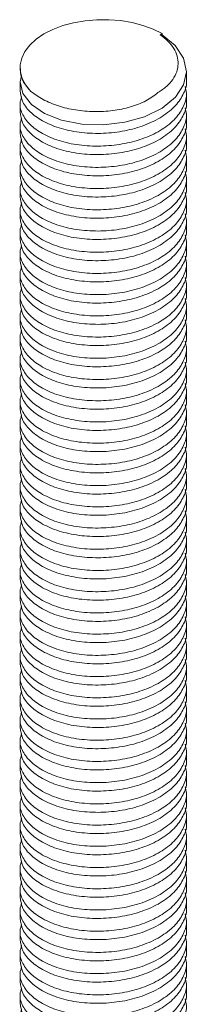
# Model space of a CAD drawing. Header units: millimetres. Extents: x 0 to 210, y 0 to 297.
# Tile 7 of 8: x 118.63 to 122.66, y 167.65 to 191.33. Entities that reach past the tile are written whole.
import ezdxf

# ---------------------------------------------------------------- set-up
doc = ezdxf.new("R2010")
doc.units = ezdxf.units.MM

msp = doc.modelspace()

# ---------------------------------------------------------------- linework, layer by layer
at = {"color": 7, "linetype": 'Continuous', "lineweight": 15}
for p, q in [((122.007, 190.967), (122.054, 190.994)), ((122.007, 190.967), (122.054, 190.963)), ((122.054, 190.963), (122.054, 190.994)), ((118.64, 190.178), (118.64, 190.134)), ((122.64, 189.879), (122.64, 190.083)), ((118.64, 189.827), (118.64, 189.624)), ((122.64, 189.368), (122.64, 189.572)), ((118.64, 189.317), (118.64, 189.113)), ((122.64, 188.858), (122.64, 189.062)), ((118.64, 188.807), (118.64, 188.603)), ((122.64, 188.348), (122.64, 188.552)), ((118.64, 188.296), (118.64, 188.093)), ((122.64, 187.837), (122.64, 188.041)), ((118.64, 187.786), (118.64, 187.582)), ((122.64, 187.327), (122.64, 187.531)), ((118.64, 187.276), (118.64, 187.072)), ((122.64, 186.817), (122.64, 187.021)), ((118.64, 186.765), (118.64, 186.562)), ((122.64, 186.306), (122.64, 186.51)), ((118.64, 186.255), (118.64, 186.051)), ((122.64, 185.796), (122.64, 186)), ((118.64, 185.745), (118.64, 185.541)), ((122.64, 185.286), (122.64, 185.489)), ((118.64, 185.234), (118.64, 185.031)), ((122.64, 184.775), (122.64, 184.979)), ((118.64, 184.724), (118.64, 184.52)), ((122.64, 184.265), (122.64, 184.469)), ((118.64, 184.214), (118.64, 184.01)), ((122.64, 183.755), (122.64, 183.958)), ((118.64, 183.703), (118.64, 183.5)), ((122.64, 183.244), (122.64, 183.448)), ((118.64, 183.193), (118.64, 182.989)), ((122.64, 182.734), (122.64, 182.938)), ((118.64, 182.683), (118.64, 182.479)), ((122.64, 182.224), (122.64, 182.427)), ((118.64, 182.172), (118.64, 181.969)), ((122.64, 181.713), (122.64, 181.917)), ((118.64, 181.662), (118.64, 181.458)), ((122.64, 181.203), (122.64, 181.407)), ((118.64, 181.152), (118.64, 180.948)), ((122.64, 180.693), (122.64, 180.896)), ((118.64, 180.641), (118.64, 180.438)), ((122.64, 180.182), (122.64, 180.386)), ((118.64, 180.131), (118.64, 179.927)), ((122.64, 179.672), (122.64, 179.876)), ((118.64, 179.621), (118.64, 179.417)), ((122.64, 179.162), (122.64, 179.365)), ((118.64, 179.11), (118.64, 178.907)), ((122.64, 178.651), (122.64, 178.855)), ((118.64, 178.6), (118.64, 178.396)), ((122.64, 178.141), (122.64, 178.345)), ((118.64, 178.09), (118.64, 177.886)), ((122.64, 177.631), (122.64, 177.834)), ((118.64, 177.579), (118.64, 177.375)), ((122.64, 177.12), (122.64, 177.324)), ((118.64, 177.069), (118.64, 176.865)), ((122.64, 176.61), (122.64, 176.814)), ((118.64, 176.559), (118.64, 176.355)), ((122.64, 176.1), (122.64, 176.303)), ((118.64, 176.048), (118.64, 175.844)), ((122.64, 175.589), (122.64, 175.793)), ((118.64, 175.538), (118.64, 175.334)), ((122.64, 175.079), (122.64, 175.283)), ((118.64, 175.028), (118.64, 174.824)), ((122.64, 174.569), (122.64, 174.772)), ((118.64, 174.517), (118.64, 174.313)), ((122.64, 174.058), (122.64, 174.262)), ((118.64, 174.007), (118.64, 173.803)), ((122.64, 173.548), (122.64, 173.752)), ((118.64, 173.497), (118.64, 173.293)), ((122.64, 173.038), (122.64, 173.241)), ((118.64, 172.986), (118.64, 172.782)), ((122.64, 172.527), (122.64, 172.731)), ((118.64, 172.476), (118.64, 172.272)), ((122.64, 172.017), (122.64, 172.221)), ((118.64, 171.966), (118.64, 171.762)), ((122.64, 171.507), (122.64, 171.71)), ((118.64, 171.455), (118.64, 171.251)), ((122.64, 170.996), (122.64, 171.2)), ((118.64, 170.945), (118.64, 170.741)), ((122.64, 170.486), (122.64, 170.69)), ((118.64, 170.435), (118.64, 170.231)), ((122.64, 169.976), (122.64, 170.179)), ((118.64, 169.924), (118.64, 169.72)), ((122.64, 169.465), (122.64, 169.669)), ((118.64, 169.414), (118.64, 169.21)), ((122.64, 168.955), (122.64, 169.159)), ((118.64, 168.904), (118.64, 168.7)), ((122.64, 168.445), (122.64, 168.648)), ((118.64, 168.393), (118.64, 168.189)), ((122.64, 167.934), (122.64, 168.138)), ((118.64, 167.883), (118.64, 167.679))]:
    msp.add_line(p, q, dxfattribs=at)
at = {"color": 7, "linetype": 'Continuous', "lineweight": 15, "flags": 128}
for points in [[(122.054, 190.994), (121.837, 191.102), (121.595, 191.192), (121.334, 191.26), (121.058, 191.307), (120.773, 191.33), (120.486, 191.329), (120.202, 191.304), (119.927, 191.256), (119.667, 191.186), (119.427, 191.095), (119.211, 190.986), (119.026, 190.859), (118.873, 190.719), (118.757, 190.567), (118.68, 190.407), (118.643, 190.243), (118.647, 190.077), (118.693, 189.914), (118.778, 189.755), (118.902, 189.606)], [(118.677, 189.982), (118.64, 189.832), (118.708, 189.551), (118.912, 189.29), (119.226, 189.075), (119.632, 188.915), (120.122, 188.819), (120.649, 188.802), (121.157, 188.862), (121.632, 188.995), (122.054, 189.203), (122.376, 189.469), (122.572, 189.763), (122.64, 190.077), (122.572, 190.403), (122.367, 190.709), (122.054, 190.963), (122.054, 190.963)]]:
    msp.add_lwpolyline(points, dxfattribs=at)
at = {"color": 7, "linetype": 'Continuous', "lineweight": 15}
for points, knots in [([(122.007, 190.967), (122.078, 190.918), (122.141, 190.866), (122.251, 190.756), (122.297, 190.698), (122.372, 190.578), (122.399, 190.517), (122.434, 190.392), (122.442, 190.328), (122.438, 190.201), (122.427, 190.138), (122.384, 190.014), (122.352, 189.952), (122.27, 189.834), (122.22, 189.778), (122.1, 189.672), (122.03, 189.622), (121.952, 189.576)], [0, 0, 0, 0, 0.125, 0.125, 0.25, 0.25, 0.375, 0.375, 0.5, 0.5, 0.625, 0.625, 0.75, 0.75, 0.875, 0.875, 1, 1, 1, 1]), ([(118.902, 189.606), (118.826, 189.69), (118.674, 189.856), (118.652, 190.042), (118.641, 190.134)], [0, 0, 0, 0, 0.504547, 1, 1, 1, 1]), ([(118.677, 189.473), (118.661, 189.423), (118.614, 189.278), (118.689, 189.036), (118.888, 188.776), (119.21, 188.556), (119.625, 188.391), (120.116, 188.296), (120.643, 188.279), (121.163, 188.339), (121.649, 188.474), (122.07, 188.683), (122.395, 188.949), (122.588, 189.249), (122.664, 189.514), (122.621, 189.671), (122.607, 189.723)], [0, 0, 0, 0, 0.041646, 0.11973, 0.197813, 0.273223, 0.348633, 0.426717, 0.5048, 0.58021, 0.65562, 0.733703, 0.811787, 0.887197, 0.962607, 1, 1, 1, 1]), ([(122.639, 189.879), (122.639, 189.877), (122.662, 189.77), (122.583, 189.556), (122.396, 189.256), (122.07, 188.99), (121.649, 188.781), (121.163, 188.646), (120.643, 188.585), (120.116, 188.602), (119.626, 188.698), (119.209, 188.863), (118.891, 189.083), (118.679, 189.342), (118.654, 189.53), (118.641, 189.624)], [0, 0, 0, 0, 0.0014445, 0.0833261, 0.1652077, 0.2499928, 0.3347778, 0.4166594, 0.4985411, 0.5833261, 0.6681112, 0.7499928, 0.8318744, 0.9166594, 1, 1, 1, 1]), ([(121.952, 189.576), (121.87, 189.503), (121.773, 189.437), (121.607, 189.349), (121.547, 189.322), (121.423, 189.273), (121.359, 189.251), (121.159, 189.192), (121.014, 189.163), (120.794, 189.135), (120.72, 189.129), (120.571, 189.121), (120.495, 189.119), (120.269, 189.122), (120.121, 189.135), (119.903, 189.169), (119.831, 189.184), (119.693, 189.217), (119.625, 189.235), (119.43, 189.298), (119.306, 189.351), (119.086, 189.468), (118.988, 189.534), (118.902, 189.606)], [0, 0, 0, 0, 0.125, 0.125, 0.1875, 0.1875, 0.25, 0.25, 0.375, 0.375, 0.4375, 0.4375, 0.5, 0.5, 0.625, 0.625, 0.6875, 0.6875, 0.75, 0.75, 0.875, 0.875, 1, 1, 1, 1]), ([(122.639, 189.368), (122.639, 189.366), (122.662, 189.26), (122.583, 189.045), (122.396, 188.746), (122.07, 188.479), (121.649, 188.271), (121.163, 188.135), (120.643, 188.075), (120.116, 188.092), (119.626, 188.187), (119.209, 188.352), (118.891, 188.572), (118.679, 188.831), (118.654, 189.02), (118.641, 189.113)], [0, 0, 0, 0, 0.001444, 0.083326, 0.165208, 0.249993, 0.334778, 0.416659, 0.498541, 0.583326, 0.668111, 0.749993, 0.831874, 0.916659, 1, 1, 1, 1]), ([(118.677, 188.963), (118.661, 188.912), (118.614, 188.768), (118.689, 188.526), (118.888, 188.266), (119.21, 188.046), (119.625, 187.881), (120.116, 187.785), (120.643, 187.768), (121.163, 187.829), (121.649, 187.964), (122.07, 188.173), (122.395, 188.439), (122.588, 188.739), (122.664, 189.003), (122.621, 189.16), (122.607, 189.213)], [0, 0, 0, 0, 0.041646, 0.11973, 0.197813, 0.273223, 0.348633, 0.426717, 0.5048, 0.58021, 0.65562, 0.733703, 0.811787, 0.887197, 0.962607, 1, 1, 1, 1]), ([(122.639, 188.858), (122.639, 188.856), (122.662, 188.749), (122.583, 188.535), (122.396, 188.235), (122.07, 187.969), (121.649, 187.76), (121.163, 187.625), (120.643, 187.565), (120.116, 187.581), (119.626, 187.677), (119.209, 187.842), (118.891, 188.062), (118.679, 188.321), (118.654, 188.51), (118.641, 188.603)], [0, 0, 0, 0, 0.001444, 0.083326, 0.165208, 0.249993, 0.334778, 0.416659, 0.498541, 0.583326, 0.668111, 0.749993, 0.831874, 0.916659, 1, 1, 1, 1]), ([(118.677, 188.452), (118.661, 188.402), (118.614, 188.257), (118.689, 188.016), (118.888, 187.755), (119.21, 187.535), (119.625, 187.37), (120.116, 187.275), (120.643, 187.258), (121.163, 187.318), (121.649, 187.454), (122.07, 187.662), (122.395, 187.929), (122.588, 188.229), (122.664, 188.493), (122.621, 188.65), (122.607, 188.702)], [0, 0, 0, 0, 0.041646, 0.11973, 0.197813, 0.273223, 0.348633, 0.426717, 0.5048, 0.58021, 0.65562, 0.733703, 0.811787, 0.887197, 0.962607, 1, 1, 1, 1]), ([(122.639, 188.348), (122.639, 188.346), (122.662, 188.239), (122.583, 188.025), (122.396, 187.725), (122.07, 187.459), (121.649, 187.25), (121.163, 187.115), (120.643, 187.054), (120.116, 187.071), (119.626, 187.167), (119.209, 187.332), (118.891, 187.552), (118.679, 187.811), (118.654, 187.999), (118.641, 188.093)], [0, 0, 0, 0, 0.001444, 0.083326, 0.165208, 0.249993, 0.334778, 0.416659, 0.498541, 0.583326, 0.668111, 0.749993, 0.831874, 0.916659, 1, 1, 1, 1]), ([(118.677, 187.942), (118.661, 187.892), (118.614, 187.747), (118.689, 187.505), (118.888, 187.245), (119.21, 187.025), (119.625, 186.86), (120.116, 186.765), (120.643, 186.748), (121.163, 186.808), (121.649, 186.943), (122.07, 187.152), (122.395, 187.418), (122.588, 187.718), (122.664, 187.983), (122.621, 188.14), (122.607, 188.192)], [0, 0, 0, 0, 0.041646, 0.11973, 0.197813, 0.273223, 0.348633, 0.426717, 0.5048, 0.58021, 0.65562, 0.733703, 0.811787, 0.887197, 0.962607, 1, 1, 1, 1]), ([(122.639, 187.837), (122.639, 187.835), (122.662, 187.729), (122.583, 187.514), (122.396, 187.215), (122.07, 186.948), (121.649, 186.74), (121.163, 186.604), (120.643, 186.544), (120.116, 186.561), (119.626, 186.656), (119.209, 186.821), (118.891, 187.041), (118.679, 187.3), (118.654, 187.489), (118.641, 187.582)], [0, 0, 0, 0, 0.001444, 0.083326, 0.165208, 0.249993, 0.334778, 0.416659, 0.498541, 0.583326, 0.668111, 0.749993, 0.831874, 0.916659, 1, 1, 1, 1]), ([(118.677, 187.432), (118.661, 187.381), (118.614, 187.237), (118.689, 186.995), (118.888, 186.735), (119.21, 186.515), (119.625, 186.35), (120.116, 186.254), (120.643, 186.237), (121.163, 186.298), (121.649, 186.433), (122.07, 186.642), (122.395, 186.908), (122.588, 187.208), (122.664, 187.472), (122.621, 187.629), (122.607, 187.682)], [0, 0, 0, 0, 0.0416462, 0.1197298, 0.1978135, 0.2732232, 0.348633, 0.4267166, 0.5048003, 0.58021, 0.6556198, 0.7337034, 0.8117871, 0.8871968, 0.9626066, 1, 1, 1, 1]), ([(122.639, 187.327), (122.639, 187.325), (122.662, 187.218), (122.583, 187.004), (122.396, 186.704), (122.07, 186.438), (121.649, 186.229), (121.163, 186.094), (120.643, 186.034), (120.116, 186.05), (119.626, 186.146), (119.209, 186.311), (118.891, 186.531), (118.679, 186.79), (118.654, 186.979), (118.641, 187.072)], [0, 0, 0, 0, 0.001444, 0.083326, 0.165208, 0.249993, 0.334778, 0.416659, 0.498541, 0.583326, 0.668111, 0.749993, 0.831874, 0.916659, 1, 1, 1, 1]), ([(118.677, 186.921), (118.661, 186.871), (118.614, 186.726), (118.689, 186.485), (118.888, 186.224), (119.21, 186.004), (119.625, 185.839), (120.116, 185.744), (120.643, 185.727), (121.163, 185.787), (121.649, 185.923), (122.07, 186.131), (122.395, 186.398), (122.588, 186.698), (122.664, 186.962), (122.621, 187.119), (122.607, 187.171)], [0, 0, 0, 0, 0.041646, 0.11973, 0.197813, 0.273223, 0.348633, 0.426717, 0.5048, 0.58021, 0.65562, 0.733703, 0.811787, 0.887197, 0.962607, 1, 1, 1, 1]), ([(118.677, 186.411), (118.661, 186.361), (118.614, 186.216), (118.689, 185.974), (118.888, 185.714), (119.21, 185.494), (119.625, 185.329), (120.116, 185.234), (120.643, 185.217), (121.163, 185.277), (121.649, 185.412), (122.07, 185.621), (122.395, 185.887), (122.588, 186.187), (122.664, 186.452), (122.621, 186.609), (122.607, 186.661)], [0, 0, 0, 0, 0.041646, 0.11973, 0.197813, 0.273223, 0.348633, 0.426717, 0.5048, 0.58021, 0.65562, 0.733703, 0.811787, 0.887197, 0.962607, 1, 1, 1, 1]), ([(122.639, 186.817), (122.639, 186.815), (122.662, 186.708), (122.583, 186.494), (122.396, 186.194), (122.07, 185.928), (121.649, 185.719), (121.163, 185.584), (120.643, 185.523), (120.116, 185.54), (119.626, 185.636), (119.209, 185.801), (118.891, 186.021), (118.679, 186.28), (118.654, 186.468), (118.641, 186.562)], [0, 0, 0, 0, 0.001444, 0.083326, 0.165208, 0.249993, 0.334778, 0.416659, 0.498541, 0.583326, 0.668111, 0.749993, 0.831874, 0.916659, 1, 1, 1, 1]), ([(118.677, 185.901), (118.661, 185.85), (118.614, 185.706), (118.689, 185.464), (118.888, 185.204), (119.21, 184.984), (119.625, 184.819), (120.116, 184.723), (120.643, 184.706), (121.163, 184.767), (121.649, 184.902), (122.07, 185.111), (122.395, 185.377), (122.588, 185.677), (122.664, 185.941), (122.621, 186.098), (122.607, 186.151)], [0, 0, 0, 0, 0.041646, 0.11973, 0.197813, 0.273223, 0.348633, 0.426717, 0.5048, 0.58021, 0.65562, 0.733703, 0.811787, 0.887197, 0.962607, 1, 1, 1, 1]), ([(122.639, 186.306), (122.639, 186.304), (122.662, 186.198), (122.583, 185.983), (122.396, 185.684), (122.07, 185.417), (121.649, 185.209), (121.163, 185.073), (120.643, 185.013), (120.116, 185.03), (119.626, 185.125), (119.209, 185.29), (118.891, 185.51), (118.679, 185.769), (118.654, 185.958), (118.641, 186.051)], [0, 0, 0, 0, 0.001444, 0.083326, 0.165208, 0.249993, 0.334778, 0.416659, 0.498541, 0.583326, 0.668111, 0.749993, 0.831874, 0.916659, 1, 1, 1, 1]), ([(122.639, 185.796), (122.639, 185.794), (122.662, 185.687), (122.583, 185.473), (122.396, 185.173), (122.07, 184.907), (121.649, 184.698), (121.163, 184.563), (120.643, 184.503), (120.116, 184.519), (119.626, 184.615), (119.209, 184.78), (118.891, 185), (118.679, 185.259), (118.654, 185.448), (118.641, 185.541)], [0, 0, 0, 0, 0.001444, 0.083326, 0.165208, 0.249993, 0.334778, 0.416659, 0.498541, 0.583326, 0.668111, 0.749993, 0.831874, 0.916659, 1, 1, 1, 1]), ([(118.677, 185.39), (118.661, 185.34), (118.614, 185.195), (118.689, 184.954), (118.888, 184.693), (119.21, 184.473), (119.625, 184.308), (120.116, 184.213), (120.643, 184.196), (121.163, 184.256), (121.649, 184.392), (122.07, 184.6), (122.395, 184.867), (122.588, 185.167), (122.664, 185.431), (122.621, 185.588), (122.607, 185.64)], [0, 0, 0, 0, 0.041646, 0.11973, 0.197813, 0.273223, 0.348633, 0.426717, 0.5048, 0.58021, 0.65562, 0.733703, 0.811787, 0.887197, 0.962607, 1, 1, 1, 1]), ([(122.639, 185.286), (122.639, 185.284), (122.662, 185.177), (122.583, 184.963), (122.396, 184.663), (122.07, 184.397), (121.649, 184.188), (121.163, 184.053), (120.643, 183.992), (120.116, 184.009), (119.626, 184.105), (119.209, 184.27), (118.891, 184.49), (118.679, 184.749), (118.654, 184.937), (118.641, 185.031)], [0, 0, 0, 0, 0.001444, 0.083326, 0.165208, 0.249993, 0.334778, 0.416659, 0.498541, 0.583326, 0.668111, 0.749993, 0.831874, 0.916659, 1, 1, 1, 1]), ([(118.677, 184.88), (118.661, 184.83), (118.614, 184.685), (118.689, 184.443), (118.888, 184.183), (119.21, 183.963), (119.625, 183.798), (120.116, 183.703), (120.643, 183.686), (121.163, 183.746), (121.649, 183.881), (122.07, 184.09), (122.395, 184.356), (122.588, 184.656), (122.664, 184.921), (122.621, 185.078), (122.607, 185.13)], [0, 0, 0, 0, 0.041646, 0.11973, 0.197813, 0.273223, 0.348633, 0.426717, 0.5048, 0.58021, 0.65562, 0.733703, 0.811787, 0.887197, 0.962607, 1, 1, 1, 1]), ([(122.639, 184.775), (122.639, 184.773), (122.662, 184.667), (122.583, 184.452), (122.396, 184.153), (122.07, 183.886), (121.649, 183.678), (121.163, 183.542), (120.643, 183.482), (120.116, 183.499), (119.626, 183.594), (119.209, 183.759), (118.891, 183.979), (118.679, 184.238), (118.654, 184.427), (118.641, 184.52)], [0, 0, 0, 0, 0.001444, 0.083326, 0.165208, 0.249993, 0.334778, 0.416659, 0.498541, 0.583326, 0.668111, 0.749993, 0.831874, 0.916659, 1, 1, 1, 1]), ([(118.677, 184.37), (118.661, 184.319), (118.614, 184.175), (118.689, 183.933), (118.888, 183.673), (119.21, 183.453), (119.625, 183.288), (120.116, 183.192), (120.643, 183.175), (121.163, 183.236), (121.649, 183.371), (122.07, 183.58), (122.395, 183.846), (122.588, 184.146), (122.664, 184.41), (122.621, 184.567), (122.607, 184.62)], [0, 0, 0, 0, 0.041646, 0.11973, 0.197813, 0.273223, 0.348633, 0.426717, 0.5048, 0.58021, 0.65562, 0.733703, 0.811787, 0.887197, 0.962607, 1, 1, 1, 1]), ([(122.639, 184.265), (122.639, 184.263), (122.662, 184.156), (122.583, 183.942), (122.396, 183.642), (122.07, 183.376), (121.649, 183.167), (121.163, 183.032), (120.643, 182.972), (120.116, 182.988), (119.626, 183.084), (119.209, 183.249), (118.891, 183.469), (118.679, 183.728), (118.654, 183.916), (118.641, 184.01)], [0, 0, 0, 0, 0.001444, 0.083326, 0.165208, 0.249993, 0.334778, 0.416659, 0.498541, 0.583326, 0.668111, 0.749993, 0.831874, 0.916659, 1, 1, 1, 1]), ([(118.677, 183.859), (118.661, 183.809), (118.614, 183.664), (118.689, 183.423), (118.888, 183.162), (119.21, 182.942), (119.625, 182.777), (120.116, 182.682), (120.643, 182.665), (121.163, 182.725), (121.649, 182.861), (122.07, 183.069), (122.395, 183.336), (122.588, 183.636), (122.664, 183.9), (122.621, 184.057), (122.607, 184.109)], [0, 0, 0, 0, 0.0416462, 0.1197298, 0.1978135, 0.2732232, 0.348633, 0.4267166, 0.5048003, 0.58021, 0.6556198, 0.7337034, 0.8117871, 0.8871968, 0.9626066, 1, 1, 1, 1]), ([(118.677, 183.349), (118.661, 183.299), (118.614, 183.154), (118.689, 182.912), (118.888, 182.652), (119.21, 182.432), (119.625, 182.267), (120.116, 182.172), (120.643, 182.155), (121.163, 182.215), (121.649, 182.35), (122.07, 182.559), (122.395, 182.825), (122.588, 183.125), (122.664, 183.39), (122.621, 183.547), (122.607, 183.599)], [0, 0, 0, 0, 0.041646, 0.11973, 0.197813, 0.273223, 0.348633, 0.426717, 0.5048, 0.58021, 0.65562, 0.733703, 0.811787, 0.887197, 0.962607, 1, 1, 1, 1]), ([(122.639, 183.755), (122.639, 183.753), (122.662, 183.646), (122.583, 183.432), (122.396, 183.132), (122.07, 182.866), (121.649, 182.657), (121.163, 182.522), (120.643, 182.461), (120.116, 182.478), (119.626, 182.574), (119.209, 182.739), (118.891, 182.959), (118.679, 183.218), (118.654, 183.406), (118.641, 183.5)], [0, 0, 0, 0, 0.001444, 0.083326, 0.165208, 0.249993, 0.334778, 0.416659, 0.498541, 0.583326, 0.668111, 0.749993, 0.831874, 0.916659, 1, 1, 1, 1]), ([(118.677, 182.839), (118.661, 182.788), (118.614, 182.644), (118.689, 182.402), (118.888, 182.142), (119.21, 181.922), (119.625, 181.757), (120.116, 181.661), (120.643, 181.644), (121.163, 181.705), (121.649, 181.84), (122.07, 182.049), (122.395, 182.315), (122.588, 182.615), (122.664, 182.879), (122.621, 183.036), (122.607, 183.089)], [0, 0, 0, 0, 0.041646, 0.11973, 0.197813, 0.273223, 0.348633, 0.426717, 0.5048, 0.58021, 0.65562, 0.733703, 0.811787, 0.887197, 0.962607, 1, 1, 1, 1]), ([(122.639, 183.244), (122.639, 183.242), (122.662, 183.135), (122.583, 182.921), (122.396, 182.622), (122.07, 182.355), (121.649, 182.147), (121.163, 182.011), (120.643, 181.951), (120.116, 181.968), (119.626, 182.063), (119.209, 182.228), (118.891, 182.448), (118.679, 182.707), (118.654, 182.896), (118.641, 182.989)], [0, 0, 0, 0, 0.001444, 0.083326, 0.165208, 0.249993, 0.334778, 0.416659, 0.498541, 0.583326, 0.668111, 0.749993, 0.831874, 0.916659, 1, 1, 1, 1]), ([(122.639, 182.734), (122.639, 182.732), (122.662, 182.625), (122.583, 182.411), (122.396, 182.111), (122.07, 181.845), (121.649, 181.636), (121.163, 181.501), (120.643, 181.441), (120.116, 181.457), (119.626, 181.553), (119.209, 181.718), (118.891, 181.938), (118.679, 182.197), (118.654, 182.385), (118.641, 182.479)], [0, 0, 0, 0, 0.001444, 0.083326, 0.165208, 0.249993, 0.334778, 0.416659, 0.498541, 0.583326, 0.668111, 0.749993, 0.831874, 0.916659, 1, 1, 1, 1]), ([(118.677, 182.328), (118.661, 182.278), (118.614, 182.133), (118.689, 181.892), (118.888, 181.631), (119.21, 181.411), (119.625, 181.246), (120.116, 181.151), (120.643, 181.134), (121.163, 181.194), (121.649, 181.33), (122.07, 181.538), (122.395, 181.805), (122.588, 182.105), (122.664, 182.369), (122.621, 182.526), (122.607, 182.578)], [0, 0, 0, 0, 0.041646, 0.11973, 0.197813, 0.273223, 0.348633, 0.426717, 0.5048, 0.58021, 0.65562, 0.733703, 0.811787, 0.887197, 0.962607, 1, 1, 1, 1]), ([(122.639, 182.224), (122.639, 182.222), (122.662, 182.115), (122.583, 181.901), (122.396, 181.601), (122.07, 181.335), (121.649, 181.126), (121.163, 180.991), (120.643, 180.93), (120.116, 180.947), (119.626, 181.043), (119.209, 181.208), (118.891, 181.428), (118.679, 181.687), (118.654, 181.875), (118.641, 181.969)], [0, 0, 0, 0, 0.001444, 0.083326, 0.165208, 0.249993, 0.334778, 0.416659, 0.498541, 0.583326, 0.668111, 0.749993, 0.831874, 0.916659, 1, 1, 1, 1]), ([(118.677, 181.818), (118.661, 181.768), (118.614, 181.623), (118.689, 181.381), (118.888, 181.121), (119.21, 180.901), (119.625, 180.736), (120.116, 180.641), (120.643, 180.624), (121.163, 180.684), (121.649, 180.819), (122.07, 181.028), (122.395, 181.294), (122.588, 181.594), (122.664, 181.859), (122.621, 182.016), (122.607, 182.068)], [0, 0, 0, 0, 0.041646, 0.11973, 0.197813, 0.273223, 0.348633, 0.426717, 0.5048, 0.58021, 0.65562, 0.733703, 0.811787, 0.887197, 0.962607, 1, 1, 1, 1]), ([(122.639, 181.713), (122.639, 181.711), (122.662, 181.604), (122.583, 181.39), (122.396, 181.091), (122.07, 180.824), (121.649, 180.616), (121.163, 180.48), (120.643, 180.42), (120.116, 180.437), (119.626, 180.532), (119.209, 180.697), (118.891, 180.917), (118.679, 181.176), (118.654, 181.365), (118.641, 181.458)], [0, 0, 0, 0, 0.001444, 0.083326, 0.165208, 0.249993, 0.334778, 0.416659, 0.498541, 0.583326, 0.668111, 0.749993, 0.831874, 0.916659, 1, 1, 1, 1]), ([(118.677, 181.308), (118.661, 181.257), (118.614, 181.113), (118.689, 180.871), (118.888, 180.611), (119.21, 180.391), (119.625, 180.226), (120.116, 180.13), (120.643, 180.113), (121.163, 180.174), (121.649, 180.309), (122.07, 180.518), (122.395, 180.784), (122.588, 181.084), (122.664, 181.348), (122.621, 181.505), (122.607, 181.557)], [0, 0, 0, 0, 0.041646, 0.11973, 0.197813, 0.273223, 0.348633, 0.426717, 0.5048, 0.58021, 0.65562, 0.733703, 0.811787, 0.887197, 0.962607, 1, 1, 1, 1]), ([(122.639, 181.203), (122.639, 181.201), (122.662, 181.094), (122.583, 180.88), (122.396, 180.58), (122.07, 180.314), (121.649, 180.105), (121.163, 179.97), (120.643, 179.91), (120.116, 179.926), (119.626, 180.022), (119.209, 180.187), (118.891, 180.407), (118.679, 180.666), (118.654, 180.854), (118.641, 180.948)], [0, 0, 0, 0, 0.001444, 0.083326, 0.165208, 0.249993, 0.334778, 0.416659, 0.498541, 0.583326, 0.668111, 0.749993, 0.831874, 0.916659, 1, 1, 1, 1]), ([(118.677, 180.797), (118.661, 180.747), (118.614, 180.602), (118.689, 180.361), (118.888, 180.1), (119.21, 179.88), (119.625, 179.715), (120.116, 179.62), (120.643, 179.603), (121.163, 179.663), (121.649, 179.799), (122.07, 180.007), (122.395, 180.274), (122.588, 180.573), (122.664, 180.838), (122.621, 180.995), (122.607, 181.047)], [0, 0, 0, 0, 0.041646, 0.11973, 0.197813, 0.273223, 0.348633, 0.426717, 0.5048, 0.58021, 0.65562, 0.733703, 0.811787, 0.887197, 0.962607, 1, 1, 1, 1]), ([(118.677, 180.287), (118.661, 180.237), (118.614, 180.092), (118.689, 179.85), (118.888, 179.59), (119.21, 179.37), (119.625, 179.205), (120.116, 179.11), (120.643, 179.093), (121.163, 179.153), (121.649, 179.288), (122.07, 179.497), (122.395, 179.763), (122.588, 180.063), (122.664, 180.328), (122.621, 180.485), (122.607, 180.537)], [0, 0, 0, 0, 0.041646, 0.11973, 0.197813, 0.273223, 0.348633, 0.426717, 0.5048, 0.58021, 0.65562, 0.733703, 0.811787, 0.887197, 0.962607, 1, 1, 1, 1]), ([(122.639, 180.693), (122.639, 180.691), (122.662, 180.584), (122.583, 180.37), (122.396, 180.07), (122.07, 179.803), (121.649, 179.595), (121.163, 179.46), (120.643, 179.399), (120.116, 179.416), (119.626, 179.512), (119.209, 179.677), (118.891, 179.897), (118.679, 180.156), (118.654, 180.344), (118.641, 180.438)], [0, 0, 0, 0, 0.001444, 0.083326, 0.165208, 0.249993, 0.334778, 0.416659, 0.498541, 0.583326, 0.668111, 0.749993, 0.831874, 0.916659, 1, 1, 1, 1]), ([(118.677, 179.776), (118.661, 179.726), (118.614, 179.582), (118.689, 179.34), (118.888, 179.08), (119.21, 178.86), (119.625, 178.695), (120.116, 178.599), (120.643, 178.582), (121.163, 178.643), (121.649, 178.778), (122.07, 178.987), (122.395, 179.253), (122.588, 179.553), (122.664, 179.817), (122.621, 179.974), (122.607, 180.026)], [0, 0, 0, 0, 0.041646, 0.11973, 0.197813, 0.273223, 0.348633, 0.426717, 0.5048, 0.58021, 0.65562, 0.733703, 0.811787, 0.887197, 0.962607, 1, 1, 1, 1]), ([(122.639, 180.182), (122.639, 180.18), (122.662, 180.073), (122.583, 179.859), (122.396, 179.56), (122.07, 179.293), (121.649, 179.085), (121.163, 178.949), (120.643, 178.889), (120.116, 178.906), (119.626, 179.001), (119.209, 179.166), (118.891, 179.386), (118.679, 179.645), (118.654, 179.834), (118.641, 179.927)], [0, 0, 0, 0, 0.001444, 0.083326, 0.165208, 0.249993, 0.334778, 0.416659, 0.498541, 0.583326, 0.668111, 0.749993, 0.831874, 0.916659, 1, 1, 1, 1]), ([(118.677, 179.266), (118.661, 179.216), (118.614, 179.071), (118.689, 178.83), (118.888, 178.569), (119.21, 178.349), (119.625, 178.184), (120.116, 178.089), (120.643, 178.072), (121.163, 178.132), (121.649, 178.268), (122.07, 178.476), (122.395, 178.743), (122.588, 179.042), (122.664, 179.307), (122.621, 179.464), (122.607, 179.516)], [0, 0, 0, 0, 0.041646, 0.11973, 0.197813, 0.273223, 0.348633, 0.426717, 0.5048, 0.58021, 0.65562, 0.733703, 0.811787, 0.887197, 0.962607, 1, 1, 1, 1]), ([(122.639, 179.672), (122.639, 179.67), (122.662, 179.563), (122.583, 179.349), (122.396, 179.049), (122.07, 178.783), (121.649, 178.574), (121.163, 178.439), (120.643, 178.379), (120.116, 178.395), (119.626, 178.491), (119.209, 178.656), (118.891, 178.876), (118.679, 179.135), (118.654, 179.323), (118.641, 179.417)], [0, 0, 0, 0, 0.001444, 0.083326, 0.165208, 0.249993, 0.334778, 0.416659, 0.498541, 0.583326, 0.668111, 0.749993, 0.831874, 0.916659, 1, 1, 1, 1]), ([(122.639, 179.162), (122.639, 179.16), (122.662, 179.053), (122.583, 178.839), (122.396, 178.539), (122.07, 178.272), (121.649, 178.064), (121.163, 177.928), (120.643, 177.868), (120.116, 177.885), (119.626, 177.981), (119.209, 178.146), (118.891, 178.366), (118.679, 178.625), (118.654, 178.813), (118.641, 178.907)], [0, 0, 0, 0, 0.001444, 0.083326, 0.165208, 0.249993, 0.334778, 0.416659, 0.498541, 0.583326, 0.668111, 0.749993, 0.831874, 0.916659, 1, 1, 1, 1]), ([(118.677, 178.756), (118.661, 178.706), (118.614, 178.561), (118.689, 178.319), (118.888, 178.059), (119.21, 177.839), (119.625, 177.674), (120.116, 177.578), (120.643, 177.562), (121.163, 177.622), (121.649, 177.757), (122.07, 177.966), (122.395, 178.232), (122.588, 178.532), (122.664, 178.797), (122.621, 178.954), (122.607, 179.006)], [0, 0, 0, 0, 0.041646, 0.11973, 0.197813, 0.273223, 0.348633, 0.426717, 0.5048, 0.58021, 0.65562, 0.733703, 0.811787, 0.887197, 0.962607, 1, 1, 1, 1]), ([(122.639, 178.651), (122.639, 178.649), (122.662, 178.542), (122.583, 178.328), (122.396, 178.029), (122.07, 177.762), (121.649, 177.553), (121.163, 177.418), (120.643, 177.358), (120.116, 177.375), (119.626, 177.47), (119.209, 177.635), (118.891, 177.855), (118.679, 178.114), (118.654, 178.303), (118.641, 178.396)], [0, 0, 0, 0, 0.001444, 0.083326, 0.165208, 0.249993, 0.334778, 0.416659, 0.498541, 0.583326, 0.668111, 0.749993, 0.831874, 0.916659, 1, 1, 1, 1]), ([(118.677, 178.245), (118.661, 178.195), (118.614, 178.051), (118.689, 177.809), (118.888, 177.549), (119.21, 177.329), (119.625, 177.164), (120.116, 177.068), (120.643, 177.051), (121.163, 177.112), (121.649, 177.247), (122.07, 177.456), (122.395, 177.722), (122.588, 178.022), (122.664, 178.286), (122.621, 178.443), (122.607, 178.495)], [0, 0, 0, 0, 0.041646, 0.11973, 0.197813, 0.273223, 0.348633, 0.426717, 0.5048, 0.58021, 0.65562, 0.733703, 0.811787, 0.887197, 0.962607, 1, 1, 1, 1]), ([(122.639, 178.141), (122.639, 178.139), (122.662, 178.032), (122.583, 177.818), (122.396, 177.518), (122.07, 177.252), (121.649, 177.043), (121.163, 176.908), (120.643, 176.848), (120.116, 176.864), (119.626, 176.96), (119.209, 177.125), (118.891, 177.345), (118.679, 177.604), (118.654, 177.792), (118.641, 177.886)], [0, 0, 0, 0, 0.001444, 0.083326, 0.165208, 0.249993, 0.334778, 0.416659, 0.498541, 0.583326, 0.668111, 0.749993, 0.831874, 0.916659, 1, 1, 1, 1]), ([(118.677, 177.735), (118.661, 177.685), (118.614, 177.54), (118.689, 177.299), (118.888, 177.038), (119.21, 176.818), (119.625, 176.653), (120.116, 176.558), (120.643, 176.541), (121.163, 176.601), (121.649, 176.737), (122.07, 176.945), (122.395, 177.212), (122.588, 177.511), (122.664, 177.776), (122.621, 177.933), (122.607, 177.985)], [0, 0, 0, 0, 0.041646, 0.11973, 0.197813, 0.273223, 0.348633, 0.426717, 0.5048, 0.58021, 0.65562, 0.733703, 0.811787, 0.887197, 0.962607, 1, 1, 1, 1]), ([(122.639, 177.631), (122.639, 177.629), (122.662, 177.522), (122.583, 177.308), (122.396, 177.008), (122.07, 176.741), (121.649, 176.533), (121.163, 176.397), (120.643, 176.337), (120.116, 176.354), (119.626, 176.45), (119.209, 176.615), (118.891, 176.835), (118.679, 177.094), (118.654, 177.282), (118.641, 177.376)], [0, 0, 0, 0, 0.001444, 0.083326, 0.165208, 0.249993, 0.334778, 0.416659, 0.498541, 0.583326, 0.668111, 0.749993, 0.831874, 0.916659, 1, 1, 1, 1]), ([(118.677, 177.225), (118.661, 177.175), (118.614, 177.03), (118.689, 176.788), (118.888, 176.528), (119.21, 176.308), (119.625, 176.143), (120.116, 176.047), (120.643, 176.031), (121.163, 176.091), (121.649, 176.226), (122.07, 176.435), (122.395, 176.701), (122.588, 177.001), (122.664, 177.266), (122.621, 177.423), (122.607, 177.475)], [0, 0, 0, 0, 0.041646, 0.11973, 0.197813, 0.273223, 0.348633, 0.426717, 0.5048, 0.58021, 0.65562, 0.733703, 0.811787, 0.887197, 0.962607, 1, 1, 1, 1]), ([(118.677, 176.714), (118.661, 176.664), (118.614, 176.52), (118.689, 176.278), (118.888, 176.018), (119.21, 175.798), (119.625, 175.633), (120.116, 175.537), (120.643, 175.52), (121.163, 175.581), (121.649, 175.716), (122.07, 175.925), (122.395, 176.191), (122.588, 176.491), (122.664, 176.755), (122.621, 176.912), (122.607, 176.964)], [0, 0, 0, 0, 0.041646, 0.11973, 0.197813, 0.273223, 0.348633, 0.426717, 0.5048, 0.58021, 0.65562, 0.733703, 0.811787, 0.887197, 0.962607, 1, 1, 1, 1]), ([(122.639, 177.12), (122.639, 177.118), (122.662, 177.011), (122.583, 176.797), (122.396, 176.498), (122.07, 176.231), (121.649, 176.022), (121.163, 175.887), (120.643, 175.827), (120.116, 175.844), (119.626, 175.939), (119.209, 176.104), (118.891, 176.324), (118.679, 176.583), (118.654, 176.772), (118.641, 176.865)], [0, 0, 0, 0, 0.001444, 0.083326, 0.165208, 0.249993, 0.334778, 0.416659, 0.498541, 0.583326, 0.668111, 0.749993, 0.831874, 0.916659, 1, 1, 1, 1]), ([(118.677, 176.204), (118.661, 176.154), (118.614, 176.009), (118.689, 175.768), (118.888, 175.507), (119.21, 175.287), (119.625, 175.122), (120.116, 175.027), (120.643, 175.01), (121.163, 175.07), (121.649, 175.206), (122.07, 175.414), (122.395, 175.681), (122.588, 175.98), (122.664, 176.245), (122.621, 176.402), (122.607, 176.454)], [0, 0, 0, 0, 0.041646, 0.11973, 0.197813, 0.273223, 0.348633, 0.426717, 0.5048, 0.58021, 0.65562, 0.733703, 0.811787, 0.887197, 0.962607, 1, 1, 1, 1]), ([(122.639, 176.61), (122.639, 176.608), (122.662, 176.501), (122.583, 176.287), (122.396, 175.987), (122.07, 175.721), (121.649, 175.512), (121.163, 175.377), (120.643, 175.317), (120.116, 175.333), (119.626, 175.429), (119.209, 175.594), (118.891, 175.814), (118.679, 176.073), (118.654, 176.261), (118.641, 176.355)], [0, 0, 0, 0, 0.001444, 0.083326, 0.165208, 0.249993, 0.334778, 0.416659, 0.498541, 0.583326, 0.668111, 0.749993, 0.831874, 0.916659, 1, 1, 1, 1]), ([(122.639, 176.1), (122.639, 176.098), (122.662, 175.991), (122.583, 175.777), (122.396, 175.477), (122.07, 175.21), (121.649, 175.002), (121.163, 174.866), (120.643, 174.806), (120.116, 174.823), (119.626, 174.919), (119.209, 175.084), (118.891, 175.304), (118.679, 175.562), (118.654, 175.751), (118.641, 175.845)], [0, 0, 0, 0, 0.001444, 0.083326, 0.165208, 0.249993, 0.334778, 0.416659, 0.498541, 0.583326, 0.668111, 0.749993, 0.831874, 0.916659, 1, 1, 1, 1]), ([(118.677, 175.694), (118.661, 175.644), (118.614, 175.499), (118.689, 175.257), (118.888, 174.997), (119.21, 174.777), (119.625, 174.612), (120.116, 174.516), (120.643, 174.5), (121.163, 174.56), (121.649, 174.695), (122.07, 174.904), (122.395, 175.17), (122.588, 175.47), (122.664, 175.735), (122.621, 175.892), (122.607, 175.944)], [0, 0, 0, 0, 0.041646, 0.11973, 0.197813, 0.273223, 0.348633, 0.426717, 0.5048, 0.58021, 0.65562, 0.733703, 0.811787, 0.887197, 0.962607, 1, 1, 1, 1]), ([(122.639, 175.589), (122.639, 175.587), (122.662, 175.48), (122.583, 175.266), (122.396, 174.967), (122.07, 174.7), (121.649, 174.491), (121.163, 174.356), (120.643, 174.296), (120.116, 174.313), (119.626, 174.408), (119.209, 174.573), (118.891, 174.793), (118.679, 175.052), (118.654, 175.241), (118.641, 175.334)], [0, 0, 0, 0, 0.001444, 0.083326, 0.165208, 0.249993, 0.334778, 0.416659, 0.498541, 0.583326, 0.668111, 0.749993, 0.831874, 0.916659, 1, 1, 1, 1]), ([(118.677, 175.183), (118.661, 175.133), (118.614, 174.989), (118.689, 174.747), (118.888, 174.487), (119.21, 174.267), (119.625, 174.102), (120.116, 174.006), (120.643, 173.989), (121.163, 174.05), (121.649, 174.185), (122.07, 174.394), (122.395, 174.66), (122.588, 174.96), (122.664, 175.224), (122.621, 175.381), (122.607, 175.433)], [0, 0, 0, 0, 0.041646, 0.11973, 0.197813, 0.273223, 0.348633, 0.426717, 0.5048, 0.58021, 0.65562, 0.733703, 0.811787, 0.887197, 0.962607, 1, 1, 1, 1]), ([(122.639, 175.079), (122.639, 175.077), (122.662, 174.97), (122.583, 174.756), (122.396, 174.456), (122.07, 174.19), (121.649, 173.981), (121.163, 173.846), (120.643, 173.786), (120.116, 173.802), (119.626, 173.898), (119.209, 174.063), (118.891, 174.283), (118.679, 174.542), (118.654, 174.73), (118.641, 174.824)], [0, 0, 0, 0, 0.001444, 0.083326, 0.165208, 0.249993, 0.334778, 0.416659, 0.498541, 0.583326, 0.668111, 0.749993, 0.831874, 0.916659, 1, 1, 1, 1]), ([(118.677, 174.673), (118.661, 174.623), (118.614, 174.478), (118.689, 174.237), (118.888, 173.976), (119.21, 173.756), (119.625, 173.591), (120.116, 173.496), (120.643, 173.479), (121.163, 173.539), (121.649, 173.675), (122.07, 173.883), (122.395, 174.15), (122.588, 174.449), (122.664, 174.714), (122.621, 174.871), (122.607, 174.923)], [0, 0, 0, 0, 0.041646, 0.11973, 0.197813, 0.273223, 0.348633, 0.426717, 0.5048, 0.58021, 0.65562, 0.733703, 0.811787, 0.887197, 0.962607, 1, 1, 1, 1]), ([(122.639, 174.569), (122.639, 174.567), (122.662, 174.46), (122.583, 174.246), (122.396, 173.946), (122.07, 173.679), (121.649, 173.471), (121.163, 173.335), (120.643, 173.275), (120.116, 173.292), (119.626, 173.388), (119.209, 173.553), (118.891, 173.773), (118.679, 174.031), (118.654, 174.22), (118.641, 174.314)], [0, 0, 0, 0, 0.001444, 0.083326, 0.165208, 0.249993, 0.334778, 0.416659, 0.498541, 0.583326, 0.668111, 0.749993, 0.831874, 0.916659, 1, 1, 1, 1]), ([(118.677, 174.163), (118.661, 174.113), (118.614, 173.968), (118.689, 173.726), (118.888, 173.466), (119.21, 173.246), (119.625, 173.081), (120.116, 172.985), (120.643, 172.969), (121.163, 173.029), (121.649, 173.164), (122.07, 173.373), (122.395, 173.639), (122.588, 173.939), (122.664, 174.204), (122.621, 174.361), (122.607, 174.413)], [0, 0, 0, 0, 0.0416462, 0.1197298, 0.1978135, 0.2732232, 0.348633, 0.4267166, 0.5048003, 0.58021, 0.6556198, 0.7337034, 0.8117871, 0.8871968, 0.9626066, 1, 1, 1, 1]), ([(118.677, 173.652), (118.661, 173.602), (118.614, 173.458), (118.689, 173.216), (118.888, 172.956), (119.21, 172.736), (119.625, 172.571), (120.116, 172.475), (120.643, 172.458), (121.163, 172.519), (121.649, 172.654), (122.07, 172.863), (122.395, 173.129), (122.588, 173.429), (122.664, 173.693), (122.621, 173.85), (122.607, 173.902)], [0, 0, 0, 0, 0.041646, 0.11973, 0.197813, 0.273223, 0.348633, 0.426717, 0.5048, 0.58021, 0.65562, 0.733703, 0.811787, 0.887197, 0.962607, 1, 1, 1, 1]), ([(122.639, 174.058), (122.639, 174.056), (122.662, 173.949), (122.583, 173.735), (122.396, 173.436), (122.07, 173.169), (121.649, 172.96), (121.163, 172.825), (120.643, 172.765), (120.116, 172.782), (119.626, 172.877), (119.209, 173.042), (118.891, 173.262), (118.679, 173.521), (118.654, 173.71), (118.641, 173.803)], [0, 0, 0, 0, 0.001444, 0.083326, 0.165208, 0.249993, 0.334778, 0.416659, 0.498541, 0.583326, 0.668111, 0.749993, 0.831874, 0.916659, 1, 1, 1, 1]), ([(118.677, 173.142), (118.661, 173.092), (118.614, 172.947), (118.689, 172.706), (118.888, 172.445), (119.21, 172.225), (119.625, 172.06), (120.116, 171.965), (120.643, 171.948), (121.163, 172.008), (121.649, 172.144), (122.07, 172.352), (122.395, 172.619), (122.588, 172.918), (122.664, 173.183), (122.621, 173.34), (122.607, 173.392)], [0, 0, 0, 0, 0.0416462, 0.1197298, 0.1978135, 0.2732232, 0.348633, 0.4267166, 0.5048003, 0.58021, 0.6556198, 0.7337034, 0.8117871, 0.8871968, 0.9626066, 1, 1, 1, 1]), ([(122.639, 173.548), (122.639, 173.546), (122.662, 173.439), (122.583, 173.225), (122.396, 172.925), (122.07, 172.659), (121.649, 172.45), (121.163, 172.315), (120.643, 172.255), (120.116, 172.271), (119.626, 172.367), (119.209, 172.532), (118.891, 172.752), (118.679, 173.011), (118.654, 173.199), (118.641, 173.293)], [0, 0, 0, 0, 0.001444, 0.083326, 0.165208, 0.249993, 0.334778, 0.416659, 0.498541, 0.583326, 0.668111, 0.749993, 0.831874, 0.916659, 1, 1, 1, 1]), ([(118.677, 172.632), (118.661, 172.582), (118.614, 172.437), (118.689, 172.195), (118.888, 171.935), (119.21, 171.715), (119.625, 171.55), (120.116, 171.454), (120.643, 171.438), (121.163, 171.498), (121.649, 171.633), (122.07, 171.842), (122.395, 172.108), (122.588, 172.408), (122.664, 172.673), (122.621, 172.83), (122.607, 172.882)], [0, 0, 0, 0, 0.0416462, 0.1197298, 0.1978135, 0.2732232, 0.348633, 0.4267166, 0.5048003, 0.58021, 0.6556198, 0.7337034, 0.8117871, 0.8871968, 0.9626066, 1, 1, 1, 1]), ([(122.639, 173.038), (122.639, 173.036), (122.662, 172.929), (122.583, 172.715), (122.396, 172.415), (122.07, 172.148), (121.649, 171.94), (121.163, 171.804), (120.643, 171.744), (120.116, 171.761), (119.626, 171.857), (119.209, 172.022), (118.891, 172.242), (118.679, 172.5), (118.654, 172.689), (118.641, 172.783)], [0, 0, 0, 0, 0.001444, 0.083326, 0.165208, 0.249993, 0.334778, 0.416659, 0.498541, 0.583326, 0.668111, 0.749993, 0.831874, 0.916659, 1, 1, 1, 1]), ([(122.639, 172.527), (122.639, 172.525), (122.662, 172.418), (122.583, 172.204), (122.396, 171.905), (122.07, 171.638), (121.649, 171.429), (121.163, 171.294), (120.643, 171.234), (120.116, 171.251), (119.626, 171.346), (119.209, 171.511), (118.891, 171.731), (118.679, 171.99), (118.654, 172.179), (118.641, 172.272)], [0, 0, 0, 0, 0.001444, 0.083326, 0.165208, 0.249993, 0.334778, 0.416659, 0.498541, 0.583326, 0.668111, 0.749993, 0.831874, 0.916659, 1, 1, 1, 1]), ([(118.677, 172.121), (118.661, 172.071), (118.614, 171.927), (118.689, 171.685), (118.888, 171.425), (119.21, 171.205), (119.625, 171.04), (120.116, 170.944), (120.643, 170.927), (121.163, 170.988), (121.649, 171.123), (122.07, 171.332), (122.395, 171.598), (122.588, 171.898), (122.664, 172.162), (122.621, 172.319), (122.607, 172.371)], [0, 0, 0, 0, 0.041646, 0.11973, 0.197813, 0.273223, 0.348633, 0.426717, 0.5048, 0.58021, 0.65562, 0.733703, 0.811787, 0.887197, 0.962607, 1, 1, 1, 1]), ([(122.639, 172.017), (122.639, 172.015), (122.662, 171.908), (122.583, 171.694), (122.396, 171.394), (122.07, 171.128), (121.649, 170.919), (121.163, 170.784), (120.643, 170.724), (120.116, 170.74), (119.626, 170.836), (119.209, 171.001), (118.891, 171.221), (118.679, 171.48), (118.654, 171.668), (118.641, 171.762)], [0, 0, 0, 0, 0.001444, 0.083326, 0.165208, 0.249993, 0.334778, 0.416659, 0.498541, 0.583326, 0.668111, 0.749993, 0.831874, 0.916659, 1, 1, 1, 1]), ([(118.677, 171.611), (118.661, 171.561), (118.614, 171.416), (118.689, 171.175), (118.888, 170.914), (119.21, 170.694), (119.625, 170.529), (120.116, 170.434), (120.643, 170.417), (121.163, 170.477), (121.649, 170.613), (122.07, 170.821), (122.395, 171.088), (122.588, 171.387), (122.664, 171.652), (122.621, 171.809), (122.607, 171.861)], [0, 0, 0, 0, 0.041646, 0.11973, 0.197813, 0.273223, 0.348633, 0.426717, 0.5048, 0.58021, 0.65562, 0.733703, 0.811787, 0.887197, 0.962607, 1, 1, 1, 1]), ([(122.639, 171.507), (122.639, 171.505), (122.662, 171.398), (122.583, 171.184), (122.396, 170.884), (122.07, 170.617), (121.649, 170.409), (121.163, 170.273), (120.643, 170.213), (120.116, 170.23), (119.626, 170.326), (119.209, 170.491), (118.891, 170.71), (118.679, 170.969), (118.654, 171.158), (118.641, 171.252)], [0, 0, 0, 0, 0.001444, 0.083326, 0.165208, 0.249993, 0.334778, 0.416659, 0.498541, 0.583326, 0.668111, 0.749993, 0.831874, 0.916659, 1, 1, 1, 1]), ([(118.677, 171.101), (118.661, 171.05), (118.614, 170.906), (118.689, 170.664), (118.888, 170.404), (119.21, 170.184), (119.625, 170.019), (120.116, 169.923), (120.643, 169.907), (121.163, 169.967), (121.649, 170.102), (122.07, 170.311), (122.395, 170.577), (122.588, 170.877), (122.664, 171.142), (122.621, 171.299), (122.607, 171.351)], [0, 0, 0, 0, 0.041646, 0.11973, 0.197813, 0.273223, 0.348633, 0.426717, 0.5048, 0.58021, 0.65562, 0.733703, 0.811787, 0.887197, 0.962607, 1, 1, 1, 1]), ([(122.639, 170.996), (122.639, 170.994), (122.662, 170.887), (122.583, 170.673), (122.396, 170.374), (122.07, 170.107), (121.649, 169.898), (121.163, 169.763), (120.643, 169.703), (120.116, 169.72), (119.626, 169.815), (119.209, 169.98), (118.891, 170.2), (118.679, 170.459), (118.654, 170.648), (118.641, 170.741)], [0, 0, 0, 0, 0.001444, 0.083326, 0.165208, 0.249993, 0.334778, 0.416659, 0.498541, 0.583326, 0.668111, 0.749993, 0.831874, 0.916659, 1, 1, 1, 1]), ([(118.677, 170.59), (118.661, 170.54), (118.614, 170.396), (118.689, 170.154), (118.888, 169.894), (119.21, 169.674), (119.625, 169.509), (120.116, 169.413), (120.643, 169.396), (121.163, 169.457), (121.649, 169.592), (122.07, 169.8), (122.395, 170.067), (122.588, 170.367), (122.664, 170.631), (122.621, 170.788), (122.607, 170.84)], [0, 0, 0, 0, 0.041646, 0.11973, 0.197813, 0.273223, 0.348633, 0.426717, 0.5048, 0.58021, 0.65562, 0.733703, 0.811787, 0.887197, 0.962607, 1, 1, 1, 1]), ([(118.677, 170.08), (118.661, 170.03), (118.614, 169.885), (118.689, 169.644), (118.888, 169.383), (119.21, 169.163), (119.625, 168.998), (120.116, 168.903), (120.643, 168.886), (121.163, 168.946), (121.649, 169.082), (122.07, 169.29), (122.395, 169.557), (122.588, 169.856), (122.664, 170.121), (122.621, 170.278), (122.607, 170.33)], [0, 0, 0, 0, 0.0416462, 0.1197298, 0.1978135, 0.2732232, 0.348633, 0.4267166, 0.5048003, 0.58021, 0.6556198, 0.7337034, 0.8117871, 0.8871968, 0.9626066, 1, 1, 1, 1]), ([(122.639, 170.486), (122.639, 170.484), (122.662, 170.377), (122.583, 170.163), (122.396, 169.863), (122.07, 169.597), (121.649, 169.388), (121.163, 169.253), (120.643, 169.193), (120.116, 169.209), (119.626, 169.305), (119.209, 169.47), (118.891, 169.69), (118.679, 169.949), (118.654, 170.137), (118.641, 170.231)], [0, 0, 0, 0, 0.001444, 0.083326, 0.165208, 0.249993, 0.334778, 0.416659, 0.498541, 0.583326, 0.668111, 0.749993, 0.831874, 0.916659, 1, 1, 1, 1]), ([(118.677, 169.57), (118.661, 169.519), (118.614, 169.375), (118.689, 169.133), (118.888, 168.873), (119.21, 168.653), (119.625, 168.488), (120.116, 168.392), (120.643, 168.376), (121.163, 168.436), (121.649, 168.571), (122.07, 168.78), (122.395, 169.046), (122.588, 169.346), (122.664, 169.611), (122.621, 169.768), (122.607, 169.82)], [0, 0, 0, 0, 0.041646, 0.11973, 0.197813, 0.273223, 0.348633, 0.426717, 0.5048, 0.58021, 0.65562, 0.733703, 0.811787, 0.887197, 0.962607, 1, 1, 1, 1]), ([(122.639, 169.976), (122.639, 169.974), (122.662, 169.867), (122.583, 169.653), (122.396, 169.353), (122.07, 169.086), (121.649, 168.878), (121.163, 168.742), (120.643, 168.682), (120.116, 168.699), (119.626, 168.794), (119.209, 168.959), (118.891, 169.179), (118.679, 169.438), (118.654, 169.627), (118.641, 169.721)], [0, 0, 0, 0, 0.001444, 0.083326, 0.165208, 0.249993, 0.334778, 0.416659, 0.498541, 0.583326, 0.668111, 0.749993, 0.831874, 0.916659, 1, 1, 1, 1]), ([(122.639, 169.465), (122.639, 169.463), (122.662, 169.356), (122.583, 169.142), (122.396, 168.842), (122.07, 168.576), (121.649, 168.367), (121.163, 168.232), (120.643, 168.172), (120.116, 168.189), (119.626, 168.284), (119.209, 168.449), (118.891, 168.669), (118.679, 168.928), (118.654, 169.117), (118.641, 169.21)], [0, 0, 0, 0, 0.001444, 0.083326, 0.165208, 0.249993, 0.334778, 0.416659, 0.498541, 0.583326, 0.668111, 0.749993, 0.831874, 0.916659, 1, 1, 1, 1]), ([(118.677, 169.059), (118.661, 169.009), (118.614, 168.865), (118.689, 168.623), (118.888, 168.363), (119.21, 168.143), (119.625, 167.978), (120.116, 167.882), (120.643, 167.865), (121.163, 167.925), (121.649, 168.061), (122.07, 168.269), (122.395, 168.536), (122.588, 168.836), (122.664, 169.1), (122.621, 169.257), (122.607, 169.309)], [0, 0, 0, 0, 0.0416462, 0.1197298, 0.1978135, 0.2732232, 0.348633, 0.4267166, 0.5048003, 0.58021, 0.6556198, 0.7337034, 0.8117871, 0.8871968, 0.9626066, 1, 1, 1, 1]), ([(122.639, 168.955), (122.639, 168.953), (122.662, 168.846), (122.583, 168.632), (122.396, 168.332), (122.07, 168.066), (121.649, 167.857), (121.163, 167.722), (120.643, 167.661), (120.116, 167.678), (119.626, 167.774), (119.209, 167.939), (118.891, 168.159), (118.679, 168.418), (118.654, 168.606), (118.641, 168.7)], [0, 0, 0, 0, 0.001444, 0.083326, 0.165208, 0.249993, 0.334778, 0.416659, 0.498541, 0.583326, 0.668111, 0.749993, 0.831874, 0.916659, 1, 1, 1, 1]), ([(118.677, 168.549), (118.661, 168.499), (118.614, 168.354), (118.689, 168.112), (118.888, 167.852), (119.21, 167.632), (119.625, 167.467), (120.116, 167.372), (120.643, 167.355), (121.163, 167.415), (121.649, 167.55), (122.07, 167.759), (122.395, 168.026), (122.588, 168.325), (122.664, 168.59), (122.621, 168.747), (122.607, 168.799)], [0, 0, 0, 0, 0.041646, 0.11973, 0.197813, 0.273223, 0.348633, 0.426717, 0.5048, 0.58021, 0.65562, 0.733703, 0.811787, 0.887197, 0.962607, 1, 1, 1, 1]), ([(122.639, 168.444), (122.639, 168.443), (122.662, 168.336), (122.583, 168.122), (122.396, 167.822), (122.07, 167.555), (121.649, 167.347), (121.163, 167.211), (120.643, 167.151), (120.116, 167.168), (119.626, 167.263), (119.209, 167.428), (118.891, 167.648), (118.679, 167.907), (118.654, 168.096), (118.641, 168.189)], [0, 0, 0, 0, 0.001444, 0.083326, 0.165208, 0.249993, 0.334778, 0.416659, 0.498541, 0.583326, 0.668111, 0.749993, 0.831874, 0.916659, 1, 1, 1, 1]), ([(118.677, 168.039), (118.661, 167.988), (118.614, 167.844), (118.689, 167.602), (118.888, 167.342), (119.21, 167.122), (119.625, 166.957), (120.116, 166.861), (120.643, 166.845), (121.163, 166.905), (121.649, 167.04), (122.07, 167.249), (122.395, 167.515), (122.588, 167.815), (122.664, 168.08), (122.621, 168.237), (122.607, 168.289)], [0, 0, 0, 0, 0.041646, 0.11973, 0.197813, 0.273223, 0.348633, 0.426717, 0.5048, 0.58021, 0.65562, 0.733703, 0.811787, 0.887197, 0.962607, 1, 1, 1, 1]), ([(122.639, 167.934), (122.639, 167.932), (122.662, 167.825), (122.583, 167.611), (122.396, 167.311), (122.07, 167.045), (121.649, 166.836), (121.163, 166.701), (120.643, 166.641), (120.116, 166.658), (119.626, 166.753), (119.209, 166.918), (118.891, 167.138), (118.679, 167.397), (118.654, 167.586), (118.641, 167.679)], [0, 0, 0, 0, 0.001444, 0.083326, 0.165208, 0.249993, 0.334778, 0.416659, 0.498541, 0.583326, 0.668111, 0.749993, 0.831874, 0.916659, 1, 1, 1, 1]), ([(118.677, 167.528), (118.661, 167.478), (118.614, 167.334), (118.689, 167.092), (118.888, 166.832), (119.21, 166.612), (119.625, 166.447), (120.116, 166.351), (120.643, 166.334), (121.163, 166.394), (121.649, 166.53), (122.07, 166.738), (122.395, 167.005), (122.588, 167.305), (122.664, 167.569), (122.621, 167.726), (122.607, 167.778)], [0, 0, 0, 0, 0.0416462, 0.1197298, 0.1978135, 0.2732232, 0.348633, 0.4267166, 0.5048003, 0.58021, 0.6556198, 0.7337034, 0.8117871, 0.8871968, 0.9626066, 1, 1, 1, 1])]:
    msp.add_open_spline(points, degree=3, knots=knots, dxfattribs=at)

doc.saveas('drawing.dxf')
